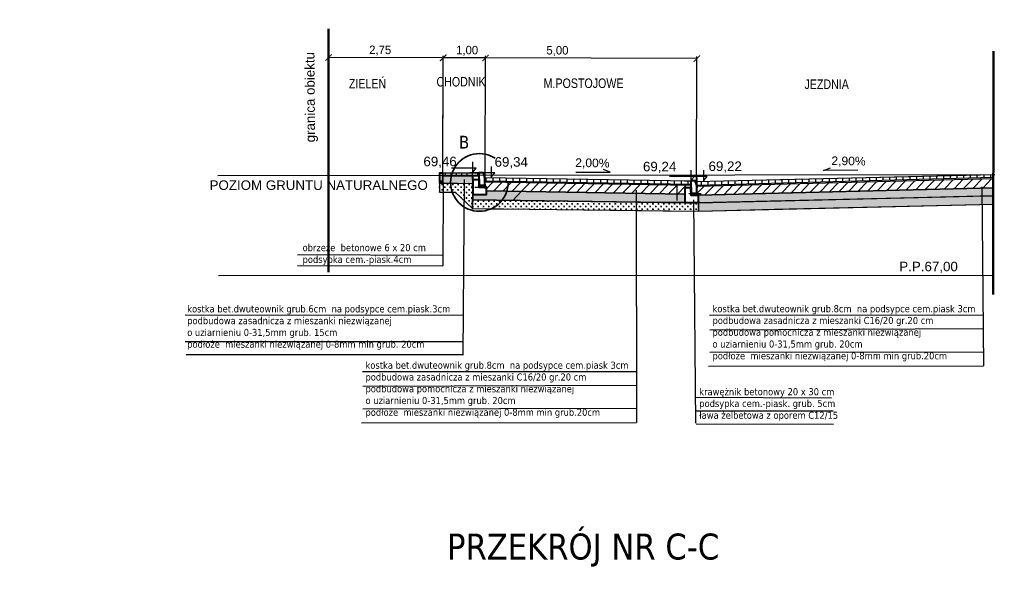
# Model space of a CAD drawing. Extents: x 8014 to 6635291, y -5609 to 5765892.
# Tile 110 of 158: x 6601866 to 6601889, y 5732629 to 5732642. Entities that reach past the tile are written whole.
import ezdxf
from ezdxf.enums import TextEntityAlignment as Align

# ---------------------------------------------------------------- set-up
doc = ezdxf.new("R2010")
doc.units = 0
doc.header["$PDSIZE"] = 0.75
doc.linetypes.add('ACAD_ISO03W100', pattern=[30, 12, -18])
doc.layers.get('0').update_dxf_attribs({"linetype": 'CONTINUOUS'})
doc.layers.get('Defpoints').update_dxf_attribs({"linetype": 'CONTINUOUS'})
doc.layers.add('1', color=7, linetype='CONTINUOUS')
doc.layers.add('a_zieleń', color=80, linetype='CONTINUOUS')
doc.layers.add('LSEC_____233', color=7, linetype='CONTINUOUS', lineweight=5)
doc.styles.add('Arial', font='arial.ttf')
doc.styles.add('Style-SWISSLT_1250', font='SWISSLT_1250.shx')
doc.dimstyles.new('KKK', dxfattribs={"dimscale": 0.5, "dimtxt": 0.4, "dimasz": 0.3, "dimexe": 0.1, "dimexo": 0.1, "dimgap": 0.1, "dimtad": 1, "dimtoh": 1, "dimtxsty": 'Standard', "dimblk": 'ARCHTICK', "dimcen": 2.5, "dimadec": 0, "dimazin": 0, "dimtfac": 1, "dimtix": 1, "dimtmove": 0, "dimatfit": 0, "dimldrblk": 'OBLIQUE', "dimfxl": 1, "dimarcsym": 0})

# ---------------------------------------------------------------- blocks, each defined once
blk = doc.blocks.new('_ArchTick')
at = {"color": 0, "linetype": 'ByBlock', "const_width": 0.15}
blk.add_lwpolyline([(-0.5, -0.5), (0.5, 0.5)], dxfattribs=at)
blk = doc.blocks.new('*D781')
at = {"color": 0, "lineweight": -2}
for p, q in [((6601876.96, 5732637.898), (6601876.969, 5732640.701)), ((6601881.958, 5732640.636), (6601876.969, 5732640.651)), ((6601881.949, 5732637.737), (6601881.958, 5732640.686))]:
    blk.add_line(p, q, dxfattribs=at)
at = {"layer": 'Defpoints', "color": 0, "linetype": 'ByBlock', "lineweight": -2}
for p in [(6601876.969, 5732640.651), (6601876.96, 5732637.848), (6601881.949, 5732637.687)]:
    blk.add_point(p, dxfattribs=at)
at = {"color": 0, "lineweight": -2, "xscale": 0.15, "yscale": 0.15, "zscale": 0.15}
for p, rotation in [((6601876.969, 5732640.651), 179.8192895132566), ((6601881.958, 5732640.636), 359.8192895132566)]:
    blk.add_blockref('_ArchTick', p, dxfattribs=dict(at, rotation=rotation))
at = {"color": 0, "linetype": 'ByBlock', "lineweight": 9, "insert": (6601878.667, 5732640.813), "char_height": 0.2, "attachment_point": 5, "rotation": 359.8193}
blk.add_mtext('5,00', dxfattribs=at)
blk = doc.blocks.new('_Oblique')
at = {"color": 0, "linetype": 'ByBlock', "lineweight": -2}
blk.add_line((-0.5, -0.5), (0.5, 0.5), dxfattribs=at)
blk = doc.blocks.new('*U707')
at = {"layer": 'LSEC_____233', "color": 7, "linetype": 'Continuous', "lineweight": -3}
for p, q in [((0.238, -0.019), (0.142, 0.019)), ((-0.238, -0.019), (0.238, -0.019))]:
    blk.add_line(p, q, dxfattribs=at)
blk = doc.blocks.new('*D782')
at = {"color": 0, "lineweight": -2}
for p, q in [((6601875.96, 5732637.752), (6601875.969, 5732640.703)), ((6601876.969, 5732640.65), (6601875.969, 5732640.653)), ((6601876.96, 5732637.898), (6601876.969, 5732640.7))]:
    blk.add_line(p, q, dxfattribs=at)
at = {"layer": 'Defpoints', "color": 0, "linetype": 'ByBlock', "lineweight": -2}
for p in [(6601875.969, 5732640.653), (6601876.96, 5732637.848), (6601875.959, 5732637.702)]:
    blk.add_point(p, dxfattribs=at)
at = {"color": 0, "lineweight": -2, "xscale": 0.15, "yscale": 0.15, "zscale": 0.15}
for p, rotation in [((6601875.969, 5732640.653), 179.819289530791), ((6601876.969, 5732640.65), 359.819289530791)]:
    blk.add_blockref('_ArchTick', p, dxfattribs=dict(at, rotation=rotation))
at = {"color": 0, "linetype": 'ByBlock', "lineweight": 9, "insert": (6601876.536, 5732640.818), "char_height": 0.2, "attachment_point": 5, "rotation": 359.8193}
blk.add_mtext('1,00', dxfattribs=at)
blk = doc.blocks.new('*U709')
at = {"layer": 'LSEC_____233', "color": 7, "linetype": 'Continuous', "lineweight": -3}
for p, q in [((0.238, -0.019), (0.142, 0.019)), ((-0.238, -0.019), (0.238, -0.019))]:
    blk.add_line(p, q, dxfattribs=at)
blk = doc.blocks.new('*D789')
at = {"color": 0, "lineweight": -2}
for p, q in [((6601873.259, 5732637.757), (6601873.268, 5732640.71)), ((6601875.973, 5732640.651), (6601873.268, 5732640.66)), ((6601875.964, 5732637.902), (6601875.973, 5732640.701))]:
    blk.add_line(p, q, dxfattribs=at)
at = {"layer": 'Defpoints', "color": 0, "linetype": 'ByBlock', "lineweight": -2}
for p in [(6601873.268, 5732640.66), (6601875.964, 5732637.852), (6601873.259, 5732637.707)]:
    blk.add_point(p, dxfattribs=at)
at = {"color": 0, "lineweight": -2, "xscale": 0.15, "yscale": 0.15, "zscale": 0.15}
for p, rotation in [((6601873.268, 5732640.66), 179.8192895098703), ((6601875.973, 5732640.651), 359.8192895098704)]:
    blk.add_blockref('_ArchTick', p, dxfattribs=dict(at, rotation=rotation))
at = {"color": 0, "linetype": 'ByBlock', "lineweight": 9, "insert": (6601874.483, 5732640.823), "char_height": 0.2, "attachment_point": 5, "rotation": 359.8193}
blk.add_mtext('2,75', dxfattribs=at)

msp = doc.modelspace()

# ---------------------------------------------------------------- hatches: boundary and pattern name
at = {"lineweight": -3}
h = msp.add_hatch(dxfattribs=at)
h.set_pattern_fill('GRAVEL', color=256, scale=0.03, angle=1)
h.set_pattern_definition([(229.01279, (6601948.80262, 5732702.0856), (-5.975382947, -6.963345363), [0.1025164, -10.149145]), (185.96974, (6601948.73538, 5732702.008215), (9.129308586, 0.921468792), [0.1759214, -17.4162147]), (133.510447, (6601948.560413, 5732701.98992), (7.76512551, -8.24773604), [0.1240445, -12.280417]), (268.27369, (6601948.266603, 5732701.79426), (0.495909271, 15.250977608), [0.1602014, -15.859931]), (293.833654, (6601948.261777, 5732701.634133), (-3.969004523, 9.076113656), [0.15709, -15.5519423]), (358.27369, (6601948.325254, 5732701.49044), (-15.250977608, 0.495909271), [0.1602014, -15.859931]), (38.69424, (6601948.485383, 5732701.485612), (-9.771503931, -7.791722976), [0.211858, -20.9739346]), (73.25533, (6601948.650736, 5732701.618058), (5.040615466, 16.854537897), [0.200016, -19.801577]), (122.429566, (6601948.708362, 5732701.809593), (-6.267955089, 9.798101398), [0.160744, -15.9136637]), (176.23636, (6601948.62216, 5732701.94527), (8.394022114, -0.615597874), [0.183514, -8.992181]), (223.397438, (6601948.439043, 5732701.957316), (-8.9963212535, -8.5403081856), [0.2373234, -23.4950318]), (139.814075, (6601949.021, 5732701.79981), (-5.41298001, 4.478212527), [0.0810014, -8.01917]), (172.469234, (6601948.95912, 5732701.852076), (9.931088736, -1.350884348), [0.1541046, -15.2563917]), (226, (6601948.80634, 5732701.87227), (0.0132987, -0.761884), [0.107763, -0.969868]), (204.19859, (6601948.75142, 5732701.96277), (3.78282225, 1.59026156), [0.0580324, -5.7451867]), (292.80141, (6601948.69848, 5732701.93898), (-0.80178014, 2.2723531), [0.0820697, -4.021426]), (31.96376, (6601948.73029, 5732701.86332), (2.25905436, 1.56366409), [0.133296, -4.3098894]), (162.56505, (6601948.84337, 5732701.9339), (1.5370666, -0.7352865), [0.096386, -2.3132694]), (17.38954, (6601948.25659, 5732701.931267), (7.578943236, 2.418639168), [0.1350264, -13.367648]), (71.346176, (6601948.385445, 5732701.97162), (-2.901249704, -8.433918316), [0.1132797, -11.2146647]), (294.19859, (6601948.84071, 5732702.08627), (-1.59026156, 3.78282225), [0.116064, -5.687155]), (344.61046, (6601948.88829, 5732701.9804), (-7.658735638, 2.152664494), [0.1350264, -13.367648]), (340.44395, (6601948.264835, 5732701.4589), (-3.83601719, 1.45727422), [0.1302106, -6.3803203]), (295.77514, (6601948.387535, 5732701.415314), (-3.955705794, 8.31422971), [0.1091016, -10.801078]), (67.80141, (6601948.86163, 5732701.32451), (1.45727422, 3.83601719), [0.116064, -5.687155]), (18.354025, (6601948.905483, 5732701.431976), (-9.851296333, -3.220419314), [0.127735, -12.645713]), (70.44395, (6601948.48831, 5732701.318), (-1.45727422, -3.83601719), [0.065105, -6.4454256]), (102.30993, (6601948.81592, 5732701.32372), (-0.81507888, 3.03423704), [0.0388544, -3.8465985]), (166.96376, (6601948.80763, 5732701.36168), (2.29895056, -0.72198774), [0.15709, -2.9847164]), (187.009006, (6601948.654593, 5732701.397112), (7.605540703, 0.894871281), [0.14558, -14.4124095]), (304.69007, (6601948.73148, 5732701.79475), (-0.7884814, 1.51046915), [0.109897, -2.637533]), (354.157227, (6601948.79403, 5732701.704392), (12.978624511, -1.297689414), [0.191867, -18.9948027]), (61.9454, (6601948.9849, 5732701.68486), (-2.95444464, -5.38638254), [0.0784525, -7.7668177]), (91, (6601949.0218, 5732701.7541), (-0.7751827, 0.748585), [0.04572, -0.71628]), (121.25644, (6601948.638956, 5732701.4197), (3.14062691, -5.27999267), [0.10586, -10.480182]), (49.01279, (6601948.58403, 5732701.5102), (5.975382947, 6.963345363), [0.205033, -10.0466287]), (1, (6601948.7185, 5732701.665), (0.748585, 0.7751827), [0.19812, -0.56388]), (326.304846, (6601948.9166, 5732701.668426), (7.711930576, -5.200200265), [0.120483, -11.927795]), (255.0546, (6601949.01684, 5732701.60159), (-0.70868901, -3.06083451), [0.110949, -5.436495]), (208.645975, (6601948.988226, 5732701.49439), (-14.342807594, -7.871515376), [0.1806435, -17.8837393]), (176.42608, (6601948.829693, 5732701.40779), (-9.917790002, 0.589000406), [0.191109, -18.919754])])
h.paths.add_polyline_path([(6601876.666, 5732637.857), (6601875.959, 5732637.858), (6601875.958, 5732637.698), (6601876.667, 5732637.688)])
h.paths.add_polyline_path([(6601881.674, 5732637.292), (6601881.675, 5732637.342), (6601881.675, 5732637.432), (6601876.993, 5732637.512), (6601876.995, 5732637.423), (6601876.668, 5732637.423), (6601876.667, 5732637.301), (6601881.679, 5732637.233)])
h.paths.add_polyline_path([(6601888.925, 5732637.394), (6601888.96, 5732637.398), (6601888.963, 5732637.586), (6601881.998, 5732637.413), (6601881.997, 5732637.339), (6601881.999, 5732637.3), (6601882.001, 5732637.231), (6601888.798, 5732637.391)])
h = msp.add_hatch(dxfattribs=at)
h.set_pattern_fill('ANSI31', color=256, scale=0.04, angle=45, style=0)
h.set_pattern_definition([(90, (6601947.02153, 5732701.93656), (-0.127, 0), [])])
h.paths.add_polyline_path([(6601876.815, 5732637.933), (6601875.961, 5732637.941), (6601875.962, 5732637.883), (6601876.815, 5732637.879)])
h = msp.add_hatch(dxfattribs=at)
h.set_pattern_fill('ANSI31', color=256, scale=0.05, angle=1)
h.set_pattern_definition([(46, (6601948.26736, 5732701.31414), (-0.1141952, 0.11027702), [])])
h.paths.add_polyline_path([(6601881.672, 5732637.584), (6601881.821, 5732637.586), (6601881.821, 5732637.635), (6601876.951, 5732637.714), (6601876.961, 5732637.64), (6601876.993, 5732637.512), (6601881.675, 5732637.432)])
h.paths.add_polyline_path([(6601888.962, 5732637.612), (6601888.957, 5732637.676), (6601888.955, 5732637.796), (6601881.966, 5732637.614), (6601881.96, 5732637.555), (6601881.96, 5732637.447), (6601881.998, 5732637.413), (6601888.963, 5732637.586)])
h = msp.add_hatch(dxfattribs=at)
h.set_pattern_fill('ANSI31', color=256, scale=0.05, angle=45)
h.set_pattern_definition([(90, (6601948.26736, 5732701.31414), (-0.15875, 0), [])])
h.paths.add_polyline_path([(6601876.956, 5732637.824), (6601881.819, 5732637.749), (6601881.82, 5732637.662), (6601876.954, 5732637.74)])
h.paths.add_polyline_path([(6601881.926, 5732637.734), (6601888.956, 5732637.898), (6601888.954, 5732637.83), (6601881.962, 5732637.639)])
h = msp.add_hatch(dxfattribs=at)
h.set_pattern_fill('CROSS', color=256, scale=0.01)
h.set_pattern_definition([(0, (6601978.610174, 5732710.8766), (0.0635, 0.0635), [0.03175, -0.09525]), (90, (6601978.62605, 5732710.86072), (-0.0635, 0.0635), [0.03175, -0.09525])])
h.paths.add_polyline_path([(6601876.663, 5732637.313), (6601876.669, 5732637.424), (6601876.663, 5732637.68), (6601875.883, 5732637.688), (6601875.883, 5732637.481), (6601876.075, 5732637.481), (6601876.251, 5732637.48), (6601876.664, 5732637.095)])
h = msp.add_hatch(dxfattribs=at)
h.set_pattern_fill('GRAVEL', color=256, scale=0.03, angle=47.9716, style=0)
h.set_pattern_definition([(275.9844, (6601891.1869, 5732637.50161), (1.01294838, -9.1196116), [0.102516, -10.149145]), (232.94135, (6601891.19759, 5732637.399655), (5.55587293, 7.302441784), [0.175921, -17.416215]), (180.48206, (6601891.091574, 5732637.259266), (11.32784057, 0.04849787), [0.124044, -12.280417]), (315.2453, (6601891.034118, 5732636.910977), (-10.810314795, 10.76918465), [0.160201, -15.859931]), (340.80526, (6601891.14788, 5732636.798184), (-9.34307396, 3.29177839), [0.15709, -15.551942]), (45.2453, (6601891.29624, 5732636.746536), (-10.76918465, -10.810314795), [0.160201, -15.859931]), (85.66585, (6601891.409032, 5732636.8603), (-0.97181823, -12.459887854), [0.211858, -20.973935]), (120.22694, (6601891.425043, 5732637.07155), (-8.881413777, 15.185642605), [0.200016, -19.801577]), (169.40118, (6601891.32435, 5732637.244373), (-11.43957175, 2.103865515), [0.160744, -15.913664]), (223.20797, (6601891.16635, 5732637.27394), (6.1777622, 5.71610201), [0.183514, -8.99218]), (270.36905, (6601891.03259, 5732637.148296), (0.10436346, -12.40402226), [0.237323, -23.495032]), (186.7857, (6601891.544835, 5732637.46624), (-6.9672482, -0.9012172), [0.081001, -8.01917]), (219.44084, (6601891.4644, 5732637.45667), (7.76410194, 6.33799125), [0.154105, -15.256392]), (272.9716, (6601891.3454, 5732637.35877), (0.566024, -0.510158), [0.107763, -0.969868]), (251.1702, (6601891.24175, 5732637.38037), (1.418743, 3.8504343), [0.058032, -5.745187]), (339.773, (6601891.22302, 5732637.32544), (-2.208229, 0.9644505), [0.08207, -4.021426]), (78.9354, (6601891.30003, 5732637.29706), (0.3984269, 2.718387), [0.133296, -4.30989]), (209.5367, (6601891.32561, 5732637.42788), (1.5863397, 0.6218892), [0.096386, -2.31327]), (64.36115, (6601890.927132, 5732636.997146), (3.40350958, 7.19071057), [0.135026, -13.367648]), (118.3178, (6601890.98556, 5732637.11888), (4.18562786, -7.87583312), [0.11328, -11.214665]), (341.1702, (6601891.21241, 5732637.52991), (-3.8504343, 1.418743), [0.116064, -5.687155]), (31.58207, (6601891.322262, 5732637.492453), (-6.79965143, -4.12976227), [0.135026, -13.367648]), (27.41556, (6601891.27807, 5732636.68085), (-3.68283754, -1.8098021), [0.13021, -6.38032]), (342.74675, (6601891.393654, 5732636.7408), (-8.77705032, 2.78162034), [0.109102, -10.801078]), (114.773, (6601891.78353, 5732637.02542), (-1.8098021, 3.68283754), [0.116064, -5.687155]), (65.32563, (6601891.7349, 5732637.1308), (-4.36796009, -9.39893955), [0.127735, -12.645713]), (117.41556, (6601891.53356, 5732636.74806), (1.8098021, -3.68283754), [0.065105, -6.445426]), (149.2815, (6601891.75293, 5732636.99145), (-2.7742526, 1.4746086), [0.038854, -3.846598]), (213.9354, (6601891.71952, 5732637.0113), (2.0964978, 1.1879129), [0.15709, -2.984716]), (233.98062, (6601891.58919, 5732636.923605), (4.53555686, 6.17039447), [0.14558, -14.41241]), (351.6617, (6601891.35097, 5732637.25115), (-1.6422053, 0.4542925), [0.109897, -2.637533]), (41.12884, (6601891.45971, 5732637.235213), (9.80473414, 8.60208582), [0.191867, -18.994803]), (108.917, (6601891.60423, 5732637.361414), (1.9215333, -5.83520092), [0.078452, -7.766818]), (137.9716, (6601891.5788, 5732637.4356), (-1.07618, -0.055866), [0.04572, -0.71628]), (168.22805, (6601891.562006, 5732636.92759), (6.0027977, -1.30701178), [0.10586, -10.480182]), (95.9844, (6601891.45837, 5732636.949187), (-1.01294838, 9.1196116), [0.205033, -10.046629]), (47.9716, (6601891.437, 5732637.1531), (-0.055866, 1.07618), [0.19812, -0.56388]), (13.27646, (6601891.569637, 5732637.30027), (9.063746, 2.08913008), [0.120483, -11.927795]), (302.0262, (6601891.6869, 5732637.32794), (1.7539365, -2.60665584), [0.11095, -5.436495]), (255.61759, (6601891.745736, 5732637.233875), (-4.032766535, -15.85602971), [0.180644, -17.88374]), (223.39769, (6601891.700866, 5732637.058892), (-7.1980783, -6.8481493), [0.191109, -18.919754])])
h.paths.add_polyline_path([(6601875.89, 5732637.735), (6601875.953, 5732637.734), (6601875.954, 5732637.691), (6601875.89, 5732637.691)])
h = msp.add_hatch(dxfattribs=at)
h.set_pattern_fill('ANSI31', color=256, angle=1)
h.set_pattern_definition([(46, (6601948.2674, 5732701.314), (-2.2839, 2.20554), [])])
h.paths.add_polyline_path([(6601881.674, 5732637.292), (6601881.675, 5732637.342), (6601881.675, 5732637.432), (6601876.993, 5732637.512), (6601876.995, 5732637.423), (6601876.668, 5732637.423), (6601876.667, 5732637.301), (6601881.679, 5732637.233)])
h = msp.add_hatch(dxfattribs=at)
h.set_pattern_fill('CROSS', color=256, scale=0.01)
h.set_pattern_definition([(0, (6601979.58566, 5732710.48351), (0.0635, 0.0635), [0.03175, -0.09525]), (90, (6601979.60154, 5732710.46763), (-0.0635, 0.0635), [0.03175, -0.09525])])
h.paths.add_polyline_path([(6601882, 5732637.031), (6601882, 5732637.234), (6601881.187, 5732637.237), (6601876.664, 5732637.302), (6601876.664, 5732637.095), (6601877.051, 5732637.088), (6601877.403, 5732637.086), (6601881.159, 5732637.039)])
h = msp.add_hatch(dxfattribs=at)
h.set_pattern_fill('CROSS', color=256, scale=0.01)
h.set_pattern_definition([(0, (6601984.9216, 5732710.41431), (0.0635, 0.0635), [0.03175, -0.09525]), (90, (6601984.93748, 5732710.398436), (-0.0635, 0.0635), [0.03175, -0.09525])])
h.paths.add_polyline_path([(6601888.966, 5732637.198), (6601888.96, 5732637.398), (6601886.767, 5732637.34), (6601882, 5732637.233), (6601882, 5732637.031), (6601882.619, 5732637.045), (6601883.791, 5732637.077), (6601886.919, 5732637.149)])
at = {"layer": 'a_zieleń', "transparency": 33554687}
h = msp.add_hatch(dxfattribs=at)
h.set_pattern_fill('ANSI31', color=256, scale=2, angle=0.5416)
h.set_pattern_definition([(45.54155787, (6600987.53512, 5732094.77134), (-0.1784396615, 0.175097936), [])])
edge = h.paths.add_edge_path()
edge.add_line((6601184.523, 5731785.715), (6601184.767, 5731785.473))
edge.add_line((6601184.767, 5731785.473), (6601208.79, 5731802.27))
edge.add_line((6601208.79, 5731802.27), (6601211.05, 5731814.48))
edge.add_line((6601211.05, 5731814.48), (6601142.151, 5731813.823))
edge.add_arc((6601143.698, 5731819.102), 5.501, 253.6603, 270.5475)
edge.add_line((6601143.751, 5731813.601), (6601191.034, 5731814.053))
edge.add_arc((6601191.122, 5731812.113), 1.942, 359.8374, 92.594, ccw=False)
edge.add_line((6601193.063, 5731812.108), (6601193.074, 5731811.004))
edge.add_line((6601193.074, 5731811.004), (6601197.383, 5731811.045))
edge.add_line((6601197.383, 5731811.045), (6601197.425, 5731806.621))
edge.add_line((6601197.425, 5731806.621), (6601199.732, 5731806.642))
edge.add_line((6601199.732, 5731806.642), (6601199.803, 5731799.171))
edge.add_line((6601199.803, 5731799.171), (6601197.516, 5731797.165))
edge.add_line((6601197.516, 5731797.165), (6601194.216, 5731797.133))
edge.add_line((6601194.216, 5731797.133), (6601194.251, 5731793.47))
edge.add_arc((6601191.538, 5731793.658), 2.72, 281.0894, 356.0358, ccw=False)
edge.add_line((6601192.061, 5731790.989), (6601185.152, 5731786.156))
edge.add_arc((71774552.687, -87417922.681), 113685689.918, 124.97904394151, 124.97904432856)
h.paths.add_polyline_path([(6601204.906, 5731809.178), (6601202.577, 5731808.579), (6601203.741, 5731808.879)], flags=16)

# ---------------------------------------------------------------- linework, layer by layer
at = {"linetype": 'ACAD_ISO03W100', "lineweight": 50, "ltscale": 0.5}
for p, q in [((6601873.267, 5732641.335), (6601873.264, 5732635.594)), ((6601888.958, 5732640.807), (6601888.955, 5732635.065))]:
    msp.add_line(p, q, dxfattribs=at)
at = {"lineweight": -3}
for p, q in [((6601876.752, 5732638.046), (6601876.167, 5732638.046)), ((6601876.666, 5732638.196), (6601876.666, 5732637.947)), ((6601876.666, 5732637.947), (6601876.752, 5732638.046)), ((6601877.101, 5732638.085), (6601877.101, 5732637.835)), ((6601881.814, 5732638.003), (6601881.814, 5732637.753)), ((6601882.116, 5732637.999), (6601882.116, 5732637.75)), ((6601877.187, 5732637.935), (6601876.602, 5732637.935)), ((6601876.667, 5732637.882), (6601876.667, 5732637.251)), ((6601876.816, 5732637.955), (6601876.816, 5732637.573)), ((6601876.956, 5732637.95), (6601876.956, 5732637.568)), ((6601877.101, 5732637.835), (6601877.187, 5732637.935)), ((6601881.9, 5732637.853), (6601881.315, 5732637.853)), ((6601882.202, 5732637.85), (6601881.617, 5732637.85)), ((6601881.669, 5732637.749), (6601881.96, 5732637.749)), ((6601881.814, 5732637.753), (6601881.9, 5732637.853)), ((6601881.82, 5732637.786), (6601881.82, 5732637.404)), ((6601881.959, 5732637.829), (6601881.959, 5732637.447)), ((6601882.116, 5732637.75), (6601882.202, 5732637.85)), ((6601876.715, 5732637.598), (6601877.005, 5732637.598)), ((6601881.482, 5732637.668), (6601881.482, 5732637.286)), ((6601881.769, 5732637.447), (6601882.06, 5732637.447)), ((6601870.668, 5732635.515), (6601888.963, 5732635.521))]:
    msp.add_line(p, q, dxfattribs=at)
at = {"lineweight": 30, "ltscale": 2}
msp.add_line((6601870.653, 5732637.877), (6601888.956, 5732637.898), dxfattribs=at)
at = {"lineweight": 30}
for p, q in [((6601875.961, 5732637.941), (6601876.831, 5732637.935)), ((6601876.956, 5732637.824), (6601881.819, 5732637.749)), ((6601881.929, 5732637.734), (6601888.988, 5732637.897)), ((6601875.883, 5732637.481), (6601876.255, 5732637.476)), ((6601876.251, 5732637.48), (6601876.664, 5732637.095)), ((6601876.667, 5732637.301), (6601876.668, 5732637.423)), ((6601876.664, 5732637.095), (6601882, 5732637.031)), ((6601882, 5732637.031), (6601888.966, 5732637.198))]:
    msp.add_line(p, q, dxfattribs=at)
for p, q in [((6601876.466, 5732637.782), (6601876.438, 5732633.64)), ((6601875.967, 5732637.707), (6601875.96, 5732635.74)), ((6601880.523, 5732637.532), (6601880.534, 5732632.045)), ((6601888.683, 5732637.609), (6601888.724, 5732633.379)), ((6601881.877, 5732637.304), (6601881.924, 5732632.027)), ((6601875.968, 5732635.987), (6601872.529, 5732635.999)), ((6601875.965, 5732635.734), (6601872.529, 5732635.746)), ((6601876.442, 5732634.573), (6601869.877, 5732634.579)), ((6601888.722, 5732634.574), (6601882.256, 5732634.57)), ((6601888.726, 5732634.252), (6601882.266, 5732634.227)), ((6601876.442, 5732633.95), (6601869.877, 5732633.95)), ((6601876.452, 5732633.64), (6601869.904, 5732633.638)), ((6601888.718, 5732633.705), (6601882.266, 5732633.694)), ((6601888.724, 5732633.374), (6601882.235, 5732633.365)), ((6601880.532, 5732633.24), (6601874.066, 5732633.236)), ((6601880.536, 5732632.918), (6601874.076, 5732632.893)), ((6601885.139, 5732632.617), (6601881.915, 5732632.632)), ((6601880.528, 5732632.371), (6601874.076, 5732632.359)), ((6601885.174, 5732632.311), (6601881.93, 5732632.31)), ((6601880.534, 5732632.039), (6601874.045, 5732632.031)), ((6601885.182, 5732631.997), (6601881.938, 5732632.005))]:
    msp.add_line(p, q)
at = {"lineweight": 40}
for points in [[(6601875.891, 5732637.94), (6601875.891, 5732637.94), (6601875.954, 5732637.938), (6601875.953, 5732637.733), (6601875.89, 5732637.734)], [(6601876.956, 5732637.826), (6601876.92, 5732637.937), (6601876.815, 5732637.938), (6601876.816, 5732637.638), (6601876.955, 5732637.639)], [(6601881.959, 5732637.635), (6601881.921, 5732637.75), (6601881.819, 5732637.749), (6601881.82, 5732637.447), (6601881.959, 5732637.448)], [(6601875.89, 5732637.735), (6601875.953, 5732637.734), (6601875.954, 5732637.691), (6601875.89, 5732637.691)], [(6601876.955, 5732637.639), (6601876.955, 5732637.639), (6601876.816, 5732637.638), (6601876.817, 5732637.598), (6601876.992, 5732637.598)], [(6601881.959, 5732637.448), (6601881.959, 5732637.448), (6601881.82, 5732637.447), (6601881.821, 5732637.406), (6601881.996, 5732637.407)]]:
    msp.add_lwpolyline(points, close=True, dxfattribs=at)
at = {"lineweight": -3}
for points in [[(6601876.666, 5732637.857), (6601875.959, 5732637.858), (6601875.958, 5732637.698), (6601876.667, 5732637.688)], [(6601876.815, 5732637.933), (6601875.961, 5732637.941), (6601875.962, 5732637.883), (6601876.815, 5732637.879)], [(6601876.813, 5732637.856), (6601876.666, 5732637.857), (6601876.667, 5732637.773), (6601876.814, 5732637.774)], [(6601876.956, 5732637.824), (6601881.819, 5732637.749), (6601881.82, 5732637.662), (6601876.954, 5732637.74)], [(6601881.926, 5732637.734), (6601888.956, 5732637.898), (6601888.954, 5732637.83), (6601881.962, 5732637.639)], [(6601888.962, 5732637.612), (6601888.957, 5732637.676), (6601888.955, 5732637.796), (6601881.966, 5732637.614), (6601881.96, 5732637.555), (6601881.96, 5732637.447), (6601881.998, 5732637.413), (6601888.963, 5732637.586)], [(6601876.663, 5732637.313), (6601876.669, 5732637.424), (6601876.663, 5732637.68), (6601875.883, 5732637.688), (6601875.883, 5732637.481), (6601876.075, 5732637.481), (6601876.251, 5732637.48), (6601876.664, 5732637.095)], [(6601881.674, 5732637.292), (6601881.675, 5732637.342), (6601881.675, 5732637.432), (6601876.993, 5732637.512), (6601876.995, 5732637.423), (6601876.668, 5732637.423), (6601876.667, 5732637.301), (6601881.679, 5732637.233)], [(6601881.672, 5732637.584), (6601881.821, 5732637.586), (6601881.821, 5732637.635), (6601876.951, 5732637.714), (6601876.961, 5732637.64), (6601876.961, 5732637.64), (6601876.993, 5732637.512), (6601881.675, 5732637.432)], [(6601888.925, 5732637.394), (6601888.96, 5732637.398), (6601888.963, 5732637.586), (6601881.998, 5732637.413), (6601881.997, 5732637.339), (6601881.999, 5732637.3), (6601882.001, 5732637.231), (6601888.798, 5732637.391)], [(6601882, 5732637.031), (6601882, 5732637.234), (6601881.187, 5732637.237), (6601876.664, 5732637.302), (6601876.664, 5732637.095), (6601877.051, 5732637.088), (6601877.403, 5732637.086), (6601881.159, 5732637.039)], [(6601888.966, 5732637.198), (6601888.96, 5732637.398), (6601886.767, 5732637.34), (6601882, 5732637.233), (6601882, 5732637.031), (6601882.619, 5732637.045), (6601883.791, 5732637.077), (6601886.919, 5732637.149)]]:
    msp.add_lwpolyline(points, close=True, dxfattribs=at)
at = {"linetype": 'ACAD_ISO03W100', "lineweight": 35, "ltscale": 0.3}
msp.add_circle((6601876.825, 5732637.711), 0.681, dxfattribs=at)
at = {"layer": '1', "lineweight": 40}
for points in [[(6601876.668, 5732637.423), (6601876.994, 5732637.423), (6601876.994, 5732637.423), (6601876.992, 5732637.598), (6601876.992, 5732637.598), (6601876.817, 5732637.598), (6601876.816, 5732637.772), (6601876.667, 5732637.772)], [(6601881.676, 5732637.231), (6601881.999, 5732637.235), (6601881.999, 5732637.235), (6601881.996, 5732637.407), (6601881.996, 5732637.407), (6601881.821, 5732637.406), (6601881.818, 5732637.584), (6601881.672, 5732637.584)]]:
    msp.add_lwpolyline(points, close=True, dxfattribs=at)

# ---------------------------------------------------------------- block references
at = {"linetype": 'Continuous'}
for name, p, xscale, yscale, zscale, rotation in [('*U709', (6601879.509, 5732637.985), 1.701137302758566, 1.701137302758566, 1.701137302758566, 359.9882846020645), ('*U707', (6601885.352, 5732638.029), -1.701137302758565, 1.701137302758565, 1.701137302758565, 0.525861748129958)]:
    msp.add_blockref(name, p, dxfattribs=dict(at, xscale=xscale, yscale=yscale, zscale=zscale, rotation=rotation))

# ---------------------------------------------------------------- texts
at = {"lineweight": -3, "insert": (6601876.342, 5732638.812), "char_height": 0.3, "width": 22.20657, "attachment_point": 1, "rotation": 359.7889}
msp.add_mtext('{\\fTahoma|b0|i0|c238|p34;B}', dxfattribs=at)
at = {"char_height": 0.2, "attachment_point": 1}
for s, insert, width in [('{\\fTahoma|b0|i0|c238|p34;\\H0.8333x;obrzeże  betonowe 6 x 20 cm\\Ppodsypka cem.-piask.4cm}', (6601872.652, 5732636.255), 16.68881), ('{\\fTahoma|b0|i0|c238|p34;\\H0.8333x;kostka bet.dwuteownik grub.6cm  na podsypce cem.piask.3cm\\Ppodbudowa zasadnicza z mieszanki niezwiązanej \\Po uziarnieniu 0-31,5mm grub. 15cm\\Ppodłoże  mieszanki niezwiązanej 0-8mm min grub. 20cm}', (6601869.929, 5732634.809), 20.01693), ('{\\fTahoma|b0|i0|c238|p34;\\H0.8333x;kostka bet.dwuteownik grub.8cm  na podsypce cem.piask 3cm\\Ppodbudowa zasadnicza z mieszanki C16/20 gr.20 cm\\Ppodbudowa pomocnicza z mieszanki niezwiązanej \\Po uziarnieniu 0-31,5mm grub. 20cm\\Ppodłoże  mieszanki niezwiązanej 0-8mm min grub.20cm}', (6601882.327, 5732634.813), 20.01693), ('{\\fTahoma|b0|i0|c238|p34;\\H0.8333x;kostka bet.dwuteownik grub.8cm  na podsypce cem.piask 3cm\\Ppodbudowa zasadnicza z mieszanki C16/20 gr.20 cm\\Ppodbudowa pomocnicza z mieszanki niezwiązanej \\Po uziarnieniu 0-31,5mm grub. 20cm\\Ppodłoże  mieszanki niezwiązanej 0-8mm min grub.20cm}', (6601874.137, 5732633.479), 20.01693), ('{\\fTahoma|b0|i0|c238|p34;\\H0.8333x;krawężnik betonowy 20 x 30 cm\\Ppodsypka cem.-piask. grub. 5cm\\Pława żelbetowa z oporem C12/15}', (6601882.015, 5732632.853), 8.75545)]:
    msp.add_mtext(s, dxfattribs=dict(at, insert=insert, width=width))
at = {"lineweight": -3, "insert": (6601876.061, 5732629.421), "char_height": 0.613, "width": 22.20657, "attachment_point": 1, "line_spacing_factor": 0.685155}
msp.add_mtext('{\\fTahoma|b0|i0|c238|p34;PRZEKRÓJ NR C-C}', dxfattribs=at)
at = {"layer": 'LSEC_____233', "color": 7, "linetype": 'Continuous', "lineweight": -3, "style": 'Style-SWISSLT_1250'}
for s, height, rotation, p in [('granica obiektu', 0.225, 90.4154, (6601872.834, 5732638.658)), ('2,00%%%', 0.2041, 359.1575, (6601879.088, 5732638.178)), ('2,90%%%', 0.2041, 359.1575, (6601885.133, 5732638.224))]:
    msp.add_text(s, height=height, rotation=rotation, dxfattribs=at).set_placement(p, align=Align.MIDDLE_LEFT)
at = {"layer": 'LSEC_____233', "color": 7, "linetype": 'Continuous', "lineweight": -3, "style": 'Arial', "width": 0.8}
for s, p in [('ZIELEŃ', (6601873.744, 5732640.043)), ('CHODNIK', (6601875.812, 5732640.089)), ('M.POSTOJOWE', (6601878.341, 5732640.053)), ('JEZDNIA', (6601884.498, 5732640.03))]:
    msp.add_text(s, height=0.225, dxfattribs=at).set_placement(p, align=Align.MIDDLE_LEFT)
at = {"layer": 'LSEC_____233', "color": 7, "linetype": 'Continuous', "lineweight": -3, "style": 'Style-SWISSLT_1250'}
for s, p in [('69,46', (6601875.504, 5732638.206)), ('69,34', (6601877.184, 5732638.195)), ('69,24', (6601880.686, 5732638.086)), ('69,22', (6601882.233, 5732638.093)), ('POZIOM GRUNTU NATURALNEGO', (6601870.457, 5732637.647)), ('P.P.67,00', (6601886.737, 5732635.726))]:
    msp.add_text(s, height=0.225, dxfattribs=at).set_placement(p, align=Align.MIDDLE_LEFT)

# ---------------------------------------------------------------- dimensions: what is measured, and where the dimension line sits
at = {"lineweight": 9}
for base, p1, p2, text, picture, middle in [((6601873.268, 5732640.66), (6601875.964, 5732637.852), (6601873.259, 5732637.707), '2,75', '*D789', (6601874.482, 5732640.656)), ((6601875.969, 5732640.653), (6601876.96, 5732637.848), (6601875.959, 5732637.702), '1,00', '*D782', (6601876.535, 5732640.651)), ((6601876.969, 5732640.651), (6601881.949, 5732637.687), (6601876.96, 5732637.848), '5,00', '*D781', (6601878.667, 5732640.646))]:
    dim = msp.add_linear_dim(base=base, p1=p1, p2=p2, angle=359.8193, text=text, dimstyle='KKK', dxfattribs=at)
    dim.commit()
    dim.dimension.update_dxf_attribs({"geometry": picture, "text_midpoint": middle, "dimtype": 160})

doc.saveas('drawing.dxf')
